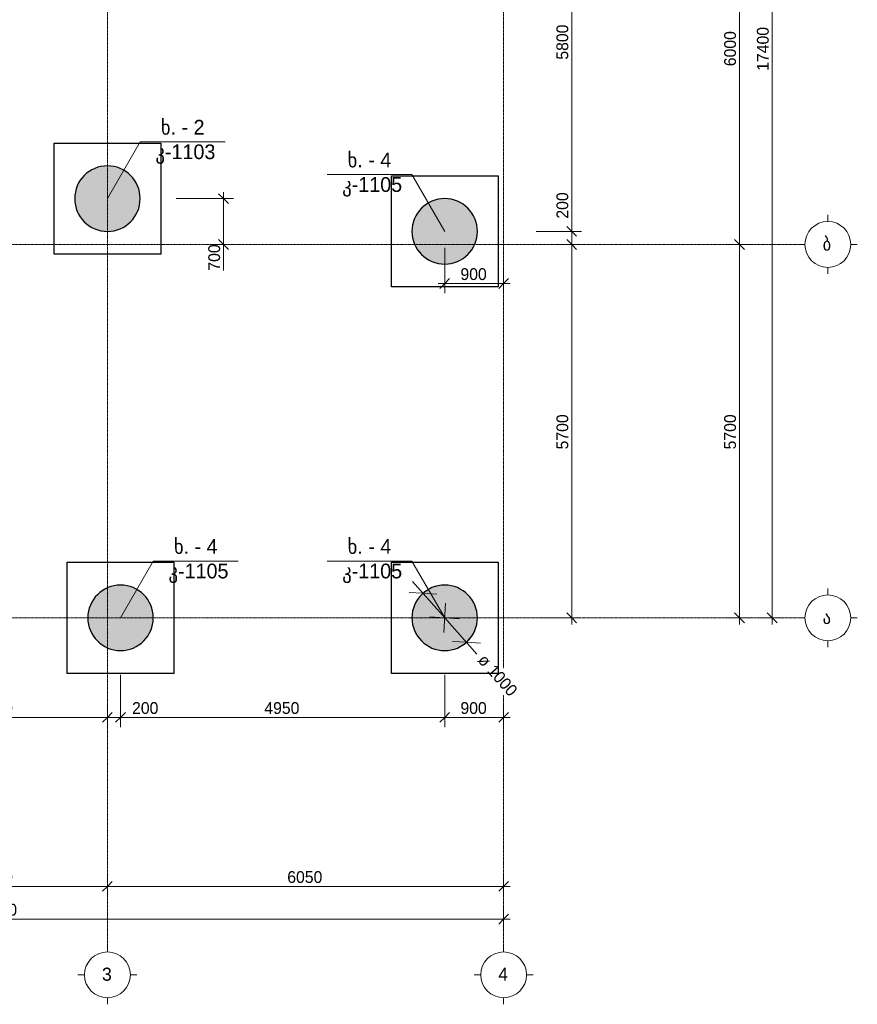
# Model space of a CAD drawing. Header units: millimetres. Extents: x -21500 to 4800, y -5900 to 24163.
# Tile 2 of 4: x -7990 to 4800, y -5900 to 9131. Entities that reach past the tile are written whole.
import ezdxf

# ---------------------------------------------------------------- set-up
doc = ezdxf.new("R2010")
doc.units = ezdxf.units.MM
doc.linetypes.add('StructuralPlan-B03$0$Grid Line', pattern=[22.225, 12.7, -3.175, 3.175, -3.175])
doc.layers.get('Defpoints').update_dxf_attribs({"color": 6})
for name, color, linetype, lineweight in [('S - HATCH', 252, 'Continuous', 5), ('S - TEXT', 7, 'Continuous', 9), ('StructuralPlan-B03$0$A-010-D_DIM', 7, 'Continuous', 5), ('StructuralPlan-B03$0$A-010-D_DIM-100', 7, 'Continuous', 5), ('StructuralPlan-B03$0$S-280-M_COLUMN', 7, 'Continuous', 30), ('StructuralPlan-B03$0$S-280-M_COLUMN main', 7, 'Continuous', 30), ('StructuralPlan-B03$0$Z-030-M_GRID', 7, 'Continuous', 5), ('StructuralPlan-B03$0$Z-033_T_GRIDREF', 7, 'Continuous', 5)]:
    doc.layers.add(name, color=color, linetype=linetype, lineweight=lineweight)
doc.styles.add('Cubicon', font='Cubicon.ttf')
doc.styles.add('StructuralPlan-B03$0$Cubicon', font='Cubicon.ttf', dxfattribs={"height": 200})
doc.styles.add('StructuralPlan-B03$0$Cubicon_1', font='Cubicon.ttf', dxfattribs={"height": 200})
doc.styles.add('StructuralPlan-B03$0$Cubicon_2', font='Cubicon.ttf', dxfattribs={"height": 180})
doc.dimstyles.new('CUB-M-100', dxfattribs={"dimscale": 100, "dimtxt": 1.8, "dimasz": 1.5, "dimexe": 1.5, "dimexo": 2, "dimgap": 1, "dimtad": 0, "dimdec": 0, "dimzin": 3, "dimdsep": 46, "dimtxsty": 'Cubicon', "dimblk": 'OBLIQUE', "dimcen": 1.5, "dimdle": 1, "dimazin": 2, "dimtfac": 0.75, "dimtdec": 0, "dimtmove": 0, "dimatfit": 3, "dimldrblk": 'SMALL', "dimfxl": 1, "dimtolj": 1, "dimtzin": 0, "dimlwd": -1, "dimlwe": -1, "dimarcsym": 0})
doc.dimstyles.new('StructuralPlan-B03$0$CUB_-_Diameter', dxfattribs={"dimscale": 304.8, "dimtxt": 181.601257, "dimasz": 0.984252, "dimexe": 0.787402, "dimexo": 0, "dimgap": 0.492126, "dimtad": 1, "dimjust": 3, "dimdec": 0, "dimzin": 0, "dimdsep": 46, "dimtxsty": 'StructuralPlan-B03$0$Cubicon_2', "dimblk1": 'StructuralPlan-B03$0$_Oblique', "dimblk2": 'StructuralPlan-B03$0$_Oblique', "dimsah": 1, "dimcen": 0.09, "dimdle": 0.787402, "dimazin": 0, "dimtfac": 1, "dimtdec": 4, "dimtix": 1, "dimtmove": 0, "dimatfit": 2, "dimfxl": 1, "dimtvp": 1, "dimtfill": 1, "dimtolj": 1, "dimtzin": 0, "dimarcsym": 2})
doc.dimstyles.new('StructuralPlan-B03$0$CUB_DIM_1_8', dxfattribs={"dimscale": 304.8, "dimtxt": 181.601257, "dimasz": 0.492126, "dimexe": 0.492126, "dimexo": 0.0625, "dimgap": 0, "dimtad": 1, "dimdec": 0, "dimzin": 0, "dimdsep": 46, "dimtxsty": 'StructuralPlan-B03$0$Cubicon_2', "dimblk1": 'StructuralPlan-B03$0$_Oblique', "dimblk2": 'StructuralPlan-B03$0$_Oblique', "dimsah": 1, "dimcen": 0.09, "dimdle": 0.328084, "dimazin": 0, "dimtfac": 1, "dimtdec": 4, "dimtix": 1, "dimtmove": 0, "dimatfit": 3, "dimfxl": 0.656168, "dimfxlon": 1, "dimtvp": 1, "dimtolj": 1, "dimtzin": 0, "dimarcsym": 2})
doc.dimstyles.new('StructuralPlan-B03$0$CUB_DIM_1_8_1', dxfattribs={"dimscale": 304.8, "dimtxt": 181.601257, "dimasz": 0.492126, "dimexe": 0.492126, "dimexo": 0.0625, "dimgap": 0, "dimtad": 1, "dimdec": 0, "dimzin": 0, "dimdsep": 46, "dimtxsty": 'StructuralPlan-B03$0$Cubicon_2', "dimblk1": 'StructuralPlan-B03$0$_Oblique', "dimblk2": 'StructuralPlan-B03$0$_Oblique', "dimsah": 1, "dimcen": 0.09, "dimdle": 0.328084, "dimazin": 0, "dimtfac": 1, "dimtdec": 4, "dimtix": 1, "dimtmove": 1, "dimatfit": 3, "dimfxl": 0.656168, "dimfxlon": 1, "dimtvp": 1, "dimtolj": 1, "dimtzin": 0, "dimarcsym": 2})

# ---------------------------------------------------------------- blocks, each defined once
blk = doc.blocks.new('StructuralPlan-B03$0$Grid - 00_CUB_ღერძის თავი-752507-B03')
at = {"layer": 'StructuralPlan-B03$0$Z-033_T_GRIDREF'}
for p, q in [((0, 3.5), (0, 4.5)), ((-3.5, 0), (-4.5, 0)), ((3.5, 0), (4.5, 0)), ((0, -3.5), (0, -4.5))]:
    blk.add_line(p, q, dxfattribs=at)
blk.add_circle((0, 0), 3.5, dxfattribs=at)
blk = doc.blocks.new('StructuralPlan-B03$0$DIMBLOCK1-B03')
at = {"layer": 'StructuralPlan-B03$0$A-010-D_DIM-100', "transparency": 16777216}
for p, q in [((3500, 17400), (3425, 17475)), ((3500, -100), (3500, 17500)), ((3500, 17400), (3300, 17400)), ((3500, 17400), (3575, 17325)), ((3500, 17400), (3650, 17400)), ((3500, 0), (3425, 75)), ((3500, 0), (3300, 0)), ((3500, 0), (3575, -75)), ((3500, 0), (3650, 0))]:
    blk.add_line(p, q, dxfattribs=at)
at = {"layer": 'StructuralPlan-B03$0$A-010-D_DIM-100', "color": 0, "transparency": 16777216, "insert": (3267, 8351), "char_height": 180, "width": 838.16, "attachment_point": 1, "rotation": 90, "line_spacing_factor": 0.931288, "style": 'StructuralPlan-B03$0$Cubicon_2'}
blk.add_mtext('17400', dxfattribs=at)
blk = doc.blocks.new('StructuralPlan-B03$0$_Oblique')
at = {"color": 0, "linetype": 'ByBlock', "lineweight": -2}
blk.add_line((-0.5, -0.5), (0.5, 0.5), dxfattribs=at)
blk = doc.blocks.new('StructuralPlan-B03$0$DIMBLOCK2-B03')
at = {"layer": 'StructuralPlan-B03$0$A-010-D_DIM-100', "transparency": 16777216}
for p, q in [((3000, 5700), (2925, 5775)), ((3000, 5700), (2800, 5700)), ((3000, -100), (3000, 5700)), ((3000, 5700), (3075, 5625)), ((3000, 5700), (3150, 5700)), ((3000, 0), (2925, 75)), ((3000, 0), (2800, 0)), ((3000, 0), (3075, -75)), ((3000, 0), (3150, 0))]:
    blk.add_line(p, q, dxfattribs=at)
at = {"layer": 'StructuralPlan-B03$0$A-010-D_DIM-100', "color": 0, "transparency": 16777216, "insert": (2767, 2571), "char_height": 180, "width": 670.53, "attachment_point": 1, "rotation": 90, "line_spacing_factor": 0.931288, "style": 'StructuralPlan-B03$0$Cubicon_2'}
blk.add_mtext('5700', dxfattribs=at)
blk = doc.blocks.new('StructuralPlan-B03$0$DIMBLOCK3-B03')
at = {"layer": 'StructuralPlan-B03$0$A-010-D_DIM-100', "transparency": 16777216}
for p, q in [((3000, 11700), (2925, 11775)), ((3000, 11700), (2800, 11700)), ((3000, 5700), (3000, 11700)), ((3000, 11700), (3075, 11625)), ((3000, 11700), (3150, 11700)), ((3000, 5700), (2925, 5775)), ((3000, 5700), (2800, 5700)), ((3000, 5700), (3075, 5625)), ((3000, 5700), (3150, 5700))]:
    blk.add_line(p, q, dxfattribs=at)
at = {"layer": 'StructuralPlan-B03$0$A-010-D_DIM-100', "color": 0, "transparency": 16777216, "insert": (2767, 8421), "char_height": 180, "width": 670.53, "attachment_point": 1, "rotation": 90, "line_spacing_factor": 0.931288, "style": 'StructuralPlan-B03$0$Cubicon_2'}
blk.add_mtext('6000', dxfattribs=at)
blk = doc.blocks.new('StructuralPlan-B03$0$DIMBLOCK5-B03')
at = {"layer": 'StructuralPlan-B03$0$A-010-D_DIM-100', "transparency": 16777216}
for p, q in [((-16100, -4600), (-16100, -4400)), ((-600, -4600), (-600, -4400)), ((-16200, -4600), (-500, -4600)), ((-16100, -4600), (-16175, -4675)), ((-16100, -4600), (-16025, -4525)), ((-16100, -4600), (-16100, -4750)), ((-600, -4600), (-675, -4675)), ((-600, -4600), (-525, -4525)), ((-600, -4600), (-600, -4750))]:
    blk.add_line(p, q, dxfattribs=at)
at = {"layer": 'StructuralPlan-B03$0$A-010-D_DIM-100', "color": 0, "transparency": 16777216, "insert": (-8699, -4367), "char_height": 180, "width": 838.16, "attachment_point": 1, "line_spacing_factor": 0.931288, "style": 'StructuralPlan-B03$0$Cubicon_2'}
blk.add_mtext('15500', dxfattribs=at)
blk = doc.blocks.new('StructuralPlan-B03$0$DIMBLOCK7-B03')
at = {"layer": 'StructuralPlan-B03$0$A-010-D_DIM-100', "transparency": 16777216}
for p, q in [((-10050, -4100), (-10050, -3900)), ((-6650, -4100), (-6650, -3900)), ((-10050, -4100), (-9975, -4025)), ((-6650, -4100), (-6575, -4025)), ((-10050, -4100), (-10125, -4175)), ((-10050, -4100), (-6650, -4100)), ((-10050, -4100), (-10050, -4250)), ((-6650, -4100), (-6725, -4175)), ((-6650, -4100), (-6650, -4250))]:
    blk.add_line(p, q, dxfattribs=at)
at = {"layer": 'StructuralPlan-B03$0$A-010-D_DIM-100', "color": 0, "transparency": 16777216, "insert": (-8629, -3867), "char_height": 180, "width": 670.53, "attachment_point": 1, "line_spacing_factor": 0.931288, "style": 'StructuralPlan-B03$0$Cubicon_2'}
blk.add_mtext('3400', dxfattribs=at)
blk = doc.blocks.new('StructuralPlan-B03$0$DIMBLOCK8-B03')
at = {"layer": 'StructuralPlan-B03$0$A-010-D_DIM-100', "transparency": 16777216}
for p, q in [((-6650, -4100), (-6650, -3900)), ((-600, -4100), (-600, -3900)), ((-6650, -4100), (-6575, -4025)), ((-600, -4100), (-525, -4025)), ((-6650, -4100), (-6725, -4175)), ((-6650, -4100), (-500, -4100)), ((-6650, -4100), (-6650, -4250)), ((-600, -4100), (-675, -4175)), ((-600, -4100), (-600, -4250))]:
    blk.add_line(p, q, dxfattribs=at)
at = {"layer": 'StructuralPlan-B03$0$A-010-D_DIM-100', "color": 0, "transparency": 16777216, "insert": (-3904, -3867), "char_height": 180, "width": 670.53, "attachment_point": 1, "line_spacing_factor": 0.931288, "style": 'StructuralPlan-B03$0$Cubicon_2'}
blk.add_mtext('6050', dxfattribs=at)
blk = doc.blocks.new('StructuralPlan-B03$0$DIMBLOCK27-B03')
at = {"layer": 'StructuralPlan-B03$0$A-010-D_DIM-100', "transparency": 16777216}
for p, q in [((-10050, -1520), (-10050, -1320)), ((-6650, -1520), (-6650, -1320)), ((-10050, -1520), (-9975, -1445)), ((-6650, -1520), (-6575, -1445)), ((-10050, -1520), (-10125, -1595)), ((-10050, -1520), (-6650, -1520)), ((-10050, -1520), (-10050, -1670)), ((-6650, -1520), (-6725, -1595)), ((-6650, -1520), (-6650, -1670))]:
    blk.add_line(p, q, dxfattribs=at)
at = {"layer": 'StructuralPlan-B03$0$A-010-D_DIM-100', "color": 0, "transparency": 16777216, "insert": (-8629, -1287), "char_height": 180, "width": 670.53, "attachment_point": 1, "line_spacing_factor": 0.931288, "style": 'StructuralPlan-B03$0$Cubicon_2'}
blk.add_mtext('3400', dxfattribs=at)
blk = doc.blocks.new('StructuralPlan-B03$0$DIMBLOCK28-B03')
at = {"layer": 'StructuralPlan-B03$0$A-010-D_DIM-100', "transparency": 16777216}
for p, q in [((-6450, -1520), (-6450, -872)), ((-6650, -1520), (-6650, -1320)), ((-6650, -1520), (-6575, -1445)), ((-6450, -1520), (-6375, -1445)), ((-6650, -1520), (-6725, -1595)), ((-6650, -1520), (-6450, -1520)), ((-6650, -1520), (-6650, -1670)), ((-6374, -1520), (-6550, -1520)), ((-6450, -1520), (-6525, -1595)), ((-6450, -1520), (-6450, -1670)), ((-5854, -1520), (-6374, -1520))]:
    blk.add_line(p, q, dxfattribs=at)
at = {"layer": 'StructuralPlan-B03$0$A-010-D_DIM-100', "color": 0, "transparency": 16777216, "insert": (-6274, -1287), "char_height": 180, "width": 502.9, "attachment_point": 1, "line_spacing_factor": 0.931288, "style": 'StructuralPlan-B03$0$Cubicon_2'}
blk.add_mtext('200', dxfattribs=at)
blk = doc.blocks.new('StructuralPlan-B03$0$DIMBLOCK29-B03')
at = {"layer": 'StructuralPlan-B03$0$A-010-D_DIM-100', "transparency": 16777216}
for p, q in [((-6450, -1520), (-6450, -872)), ((-1500, -1520), (-1500, -872)), ((-6450, -1520), (-6375, -1445)), ((-1500, -1520), (-1425, -1445)), ((-6450, -1520), (-6525, -1595)), ((-6450, -1520), (-1500, -1520)), ((-6450, -1520), (-6450, -1670)), ((-1500, -1520), (-1575, -1595)), ((-1500, -1520), (-1500, -1670))]:
    blk.add_line(p, q, dxfattribs=at)
at = {"layer": 'StructuralPlan-B03$0$A-010-D_DIM-100', "color": 0, "transparency": 16777216, "insert": (-4254, -1287), "char_height": 180, "width": 670.53, "attachment_point": 1, "line_spacing_factor": 0.931288, "style": 'StructuralPlan-B03$0$Cubicon_2'}
blk.add_mtext('4950', dxfattribs=at)
blk = doc.blocks.new('StructuralPlan-B03$0$DIMBLOCK30-B03')
at = {"layer": 'StructuralPlan-B03$0$A-010-D_DIM-100', "transparency": 16777216}
for p, q in [((-1500, -1520), (-1500, -872)), ((-600, -1520), (-600, -1320)), ((-1500, -1520), (-1425, -1445)), ((-600, -1520), (-525, -1445)), ((-1500, -1520), (-1575, -1595)), ((-1500, -1520), (-500, -1520)), ((-1500, -1520), (-1500, -1670)), ((-600, -1520), (-675, -1595)), ((-600, -1520), (-600, -1670))]:
    blk.add_line(p, q, dxfattribs=at)
at = {"layer": 'StructuralPlan-B03$0$A-010-D_DIM-100', "color": 0, "transparency": 16777216, "insert": (-1260, -1287), "char_height": 180, "width": 502.9, "attachment_point": 1, "line_spacing_factor": 0.931288, "style": 'StructuralPlan-B03$0$Cubicon_2'}
blk.add_mtext('900', dxfattribs=at)
blk = doc.blocks.new('StructuralPlan-B03$0$DIMBLOCK31-B03')
at = {"layer": 'StructuralPlan-B03$0$A-010-D_DIM-100', "transparency": 16777216}
for p, q in [((439, 5700), (364, 5775)), ((439, 5700), (239, 5700)), ((439, -100), (439, 5700)), ((439, 5700), (514, 5625)), ((439, 5700), (589, 5700)), ((439, 0), (-14, 0)), ((439, 0), (364, 75)), ((439, 0), (514, -75)), ((439, 0), (589, 0))]:
    blk.add_line(p, q, dxfattribs=at)
at = {"layer": 'StructuralPlan-B03$0$A-010-D_DIM-100', "color": 0, "transparency": 16777216, "insert": (206, 2571), "char_height": 180, "width": 670.53, "attachment_point": 1, "rotation": 90, "line_spacing_factor": 0.931288, "style": 'StructuralPlan-B03$0$Cubicon_2'}
blk.add_mtext('5700', dxfattribs=at)
blk = doc.blocks.new('StructuralPlan-B03$0$DIMBLOCK32-B03')
at = {"layer": 'StructuralPlan-B03$0$A-010-D_DIM-100', "transparency": 16777216}
for p, q in [((439, 6513), (439, 5994)), ((439, 5900), (-103, 5900)), ((439, 5900), (364, 5975)), ((439, 5994), (439, 5800)), ((439, 5700), (439, 5900)), ((439, 5900), (514, 5825)), ((439, 5900), (589, 5900)), ((439, 5700), (364, 5775)), ((439, 5700), (239, 5700)), ((439, 5700), (514, 5625)), ((439, 5700), (589, 5700))]:
    blk.add_line(p, q, dxfattribs=at)
at = {"layer": 'StructuralPlan-B03$0$A-010-D_DIM-100', "color": 0, "transparency": 16777216, "insert": (206, 6094), "char_height": 180, "width": 502.9, "attachment_point": 1, "rotation": 90, "line_spacing_factor": 0.931288, "style": 'StructuralPlan-B03$0$Cubicon_2'}
blk.add_mtext('200', dxfattribs=at)
blk = doc.blocks.new('StructuralPlan-B03$0$DIMBLOCK33-B03')
at = {"layer": 'StructuralPlan-B03$0$A-010-D_DIM-100', "transparency": 16777216}
for p, q in [((439, 11700), (364, 11775)), ((439, 11700), (239, 11700)), ((439, 5900), (439, 11700)), ((439, 11700), (514, 11625)), ((439, 11700), (589, 11700)), ((439, 5900), (-103, 5900)), ((439, 5900), (364, 5975)), ((439, 5900), (514, 5825)), ((439, 5900), (589, 5900))]:
    blk.add_line(p, q, dxfattribs=at)
at = {"layer": 'StructuralPlan-B03$0$A-010-D_DIM-100', "color": 0, "transparency": 16777216, "insert": (206, 8521), "char_height": 180, "width": 670.53, "attachment_point": 1, "rotation": 90, "line_spacing_factor": 0.931288, "style": 'StructuralPlan-B03$0$Cubicon_2'}
blk.add_mtext('5800', dxfattribs=at)
blk = doc.blocks.new('StructuralPlan-B03$0$DIMBLOCK47-B03')
at = {"layer": 'StructuralPlan-B03$0$A-010-D_DIM-100', "transparency": 16777216}
for p, q in [((-4877, 6400), (-4952, 6475)), ((-4877, 5600), (-4877, 6500)), ((-4877, 6400), (-5599, 6400)), ((-4877, 6400), (-4802, 6325)), ((-4877, 6400), (-4727, 6400)), ((-4877, 5819), (-4877, 6050)), ((-4877, 5700), (-4952, 5775)), ((-4877, 5300), (-4877, 5819)), ((-4877, 5700), (-5077, 5700)), ((-4877, 5700), (-4802, 5625)), ((-4877, 5700), (-4727, 5700))]:
    blk.add_line(p, q, dxfattribs=at)
at = {"layer": 'StructuralPlan-B03$0$A-010-D_DIM-100', "color": 0, "transparency": 16777216, "insert": (-5110, 5300), "char_height": 180, "width": 502.9, "attachment_point": 1, "rotation": 90, "line_spacing_factor": 0.931288, "style": 'StructuralPlan-B03$0$Cubicon_2'}
blk.add_mtext('700', dxfattribs=at)
blk = doc.blocks.new('StructuralPlan-B03$0$DIMBLOCK48-B03')
at = {"layer": 'StructuralPlan-B03$0$A-010-D_DIM-100', "transparency": 16777216}
for p, q in [((-1500, 5104), (-1500, 5646)), ((-600, 5104), (-600, 5304)), ((-1500, 5104), (-1425, 5179)), ((-600, 5104), (-525, 5179)), ((-1600, 5104), (-500, 5104)), ((-1500, 5104), (-1575, 5029)), ((-1500, 5104), (-1500, 4954)), ((-600, 5104), (-675, 5029)), ((-600, 5104), (-600, 4954))]:
    blk.add_line(p, q, dxfattribs=at)
at = {"layer": 'StructuralPlan-B03$0$A-010-D_DIM-100', "color": 0, "transparency": 16777216, "insert": (-1260, 5337), "char_height": 180, "width": 502.9, "attachment_point": 1, "line_spacing_factor": 0.931288, "style": 'StructuralPlan-B03$0$Cubicon_2'}
blk.add_mtext('900', dxfattribs=at)
blk = doc.blocks.new('StructuralPlan-B03$0$DIMBLOCK53-B03')
at = {"layer": 'StructuralPlan-B03$0$A-010-D_DIM-100', "transparency": 16777216}
for p, q in [((-1500, 0), (-1991, 553)), ((-1832, 374), (-2044, 386)), ((-1832, 374), (-1620, 361)), ((-1513, -226), (-1487, 226)), ((-1274, -13), (-1726, 13)), ((-1500, 0), (-1009, -553)), ((-1168, -374), (-1380, -361)), ((-1168, -374), (-956, -386))]:
    blk.add_line(p, q, dxfattribs=at)
for start, end in [(104.1056, 159.1095), (284.1056, 339.1095)]:
    blk.add_arc((-1500, 0), 500, start, end, dxfattribs=at)
at = {"layer": 'StructuralPlan-B03$0$A-010-D_DIM-100', "color": 0, "transparency": 16777216, "insert": (-871, -535), "char_height": 180, "width": 938.74, "attachment_point": 1, "rotation": 311.6075, "line_spacing_factor": 0.931288, "style": 'StructuralPlan-B03$0$Cubicon_2', "bg_fill": 3, "box_fill_scale": 1.25, "bg_fill_color": 256, "bg_fill_true_color": 13158600, "bg_fill_transparency": 0}
blk.add_mtext('ø 1000', dxfattribs=at)
blk = doc.blocks.new('A$C3c393834')
at = {"layer": 'Defpoints', "color": 3}
blk.add_lwpolyline([(-814, 848), (814, 848), (814, -848), (-814, -848)], close=True, dxfattribs=at)
blk = doc.blocks.new('A$Ce44b4616')
at = {"layer": 'Defpoints', "color": 6}
blk.add_lwpolyline([(-814, 848), (814, 848), (814, -848), (-814, -848)], close=True, dxfattribs=at)
blk = doc.blocks.new('_Oblique')
at = {"color": 0, "linetype": 'ByBlock', "lineweight": -2}
blk.add_line((-0.5, -0.5), (0.5, 0.5), dxfattribs=at)
blk = doc.blocks.new('StructuralPlan-B03')
at = {"layer": 'StructuralPlan-B03$0$S-280-M_COLUMN main', "true_color": 0xa4a4a4}
for points in [[(-6650, 5900), (-6571.8, 5906.2), (-6495.5, 5924.5), (-6423, 5954.5), (-6356.1, 5995.5), (-6296.4, 6046.4), (-6245.5, 6106.1), (-6204.5, 6173), (-6174.5, 6245.5), (-6156.2, 6321.8), (-6150, 6400), (-6156.2, 6478.2), (-6174.5, 6554.5), (-6204.5, 6627), (-6245.5, 6693.9), (-6296.4, 6753.6), (-6356.1, 6804.5), (-6423, 6845.5), (-6495.5, 6875.5), (-6571.8, 6893.8), (-6650, 6900), (-6728.2, 6893.8), (-6804.5, 6875.5), (-6877, 6845.5), (-6943.9, 6804.5), (-7003.6, 6753.6), (-7054.5, 6693.9), (-7095.5, 6627), (-7125.5, 6554.5), (-7143.8, 6478.2), (-7150, 6400), (-7143.8, 6321.8), (-7125.5, 6245.5), (-7095.5, 6173), (-7054.5, 6106.1), (-7003.6, 6046.4), (-6943.9, 5995.5), (-6877, 5954.5), (-6804.5, 5924.5), (-6728.2, 5906.2)], [(-1500, 5400), (-1421.8, 5406.2), (-1345.5, 5424.5), (-1273, 5454.5), (-1206.1, 5495.5), (-1146.4, 5546.4), (-1095.5, 5606.1), (-1054.5, 5673), (-1024.5, 5745.5), (-1006.2, 5821.8), (-1000, 5900), (-1006.2, 5978.2), (-1024.5, 6054.5), (-1054.5, 6127), (-1095.5, 6193.9), (-1146.4, 6253.6), (-1206.1, 6304.5), (-1273, 6345.5), (-1345.5, 6375.5), (-1421.8, 6393.8), (-1500, 6400), (-1578.2, 6393.8), (-1654.5, 6375.5), (-1727, 6345.5), (-1793.9, 6304.5), (-1853.6, 6253.6), (-1904.5, 6193.9), (-1945.5, 6127), (-1975.5, 6054.5), (-1993.8, 5978.2), (-2000, 5900), (-1993.8, 5821.8), (-1975.5, 5745.5), (-1945.5, 5673), (-1904.5, 5606.1), (-1853.6, 5546.4), (-1793.9, 5495.5), (-1727, 5454.5), (-1654.5, 5424.5), (-1578.2, 5406.2)], [(-6450, -500), (-6371.8, -493.8), (-6295.5, -475.5), (-6223, -445.5), (-6156.1, -404.5), (-6096.4, -353.6), (-6045.5, -293.9), (-6004.5, -227), (-5974.5, -154.5), (-5956.2, -78.2), (-5950, 0), (-5956.2, 78.2), (-5974.5, 154.5), (-6004.5, 227), (-6045.5, 293.9), (-6096.4, 353.6), (-6156.1, 404.5), (-6223, 445.5), (-6295.5, 475.5), (-6371.8, 493.8), (-6450, 500), (-6528.2, 493.8), (-6604.5, 475.5), (-6677, 445.5), (-6743.9, 404.5), (-6803.6, 353.6), (-6854.5, 293.9), (-6895.5, 227), (-6925.5, 154.5), (-6943.8, 78.2), (-6950, 0), (-6943.8, -78.2), (-6925.5, -154.5), (-6895.5, -227), (-6854.5, -293.9), (-6803.6, -353.6), (-6743.9, -404.5), (-6677, -445.5), (-6604.5, -475.5), (-6528.2, -493.8)], [(-1500, -500), (-1421.8, -493.8), (-1345.5, -475.5), (-1273, -445.5), (-1206.1, -404.5), (-1146.4, -353.6), (-1095.5, -293.9), (-1054.5, -227), (-1024.5, -154.5), (-1006.2, -78.2), (-1000, 0), (-1006.2, 78.2), (-1024.5, 154.5), (-1054.5, 227), (-1095.5, 293.9), (-1146.4, 353.6), (-1206.1, 404.5), (-1273, 445.5), (-1345.5, 475.5), (-1421.8, 493.8), (-1500, 500), (-1578.2, 493.8), (-1654.5, 475.5), (-1727, 445.5), (-1793.9, 404.5), (-1853.6, 353.6), (-1904.5, 293.9), (-1945.5, 227), (-1975.5, 154.5), (-1993.8, 78.2), (-2000, 0), (-1993.8, -78.2), (-1975.5, -154.5), (-1945.5, -227), (-1904.5, -293.9), (-1853.6, -353.6), (-1793.9, -404.5), (-1727, -445.5), (-1654.5, -475.5), (-1578.2, -493.8)]]:
    blk.add_hatch(color=253, dxfattribs=at).paths.add_polyline_path(points)
at = {"layer": 'StructuralPlan-B03$0$S-280-M_COLUMN'}
for centre, start, end in [((-6650, 6400), 360, 180), ((-6650, 6400), 180, 360), ((-1500, 5900), 360, 180), ((-1500, 5900), 180, 360), ((-6450, 0), 360, 180), ((-1500, 0), 360, 180), ((-1500, 0), 180, 360), ((-6450, 0), 180, 360)]:
    blk.add_arc(centre, 500, start, end, dxfattribs=at)
at = {"layer": 'StructuralPlan-B03$0$Z-030-M_GRID', "linetype": 'StructuralPlan-B03$0$Grid Line'}
for p, q in [((-6650, 22400), (-6650, -5000)), ((-600, 22400), (-600, -5000)), ((3900, 5700), (-20600, 5700)), ((3900, 0), (-20600, 0))]:
    blk.add_line(p, q, dxfattribs=at)
at = {"layer": 'StructuralPlan-B03$0$Z-033_T_GRIDREF', "xscale": 99.99999999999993, "yscale": 99.99999999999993, "zscale": 99.99999999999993}
for p, rotation in [((4350, 5700), 89.99999999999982), ((4350, 0), 89.99999999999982), ((-6650, -5450), 180), ((-600, -5450), 180)]:
    blk.add_blockref('StructuralPlan-B03$0$Grid - 00_CUB_ღერძის თავი-752507-B03', p, dxfattribs=dict(at, rotation=rotation))
at = {"layer": 'StructuralPlan-B03$0$Z-033_T_GRIDREF', "char_height": 200, "width": 192.405, "attachment_point": 1}
for s, insert, style in [('\\fCubicon|b0|i0|c254|p2|;ბ', (4270.1, 5807.1), 'StructuralPlan-B03$0$Cubicon'), ('\\fCubicon|b0|i0|c254|p2|;ა', (4270.1, 107.1), 'StructuralPlan-B03$0$Cubicon'), ('\\fCubicon|b0|i0|c204|p2|;3', (-6732.4, -5340.2), 'StructuralPlan-B03$0$Cubicon_1'), ('\\fCubicon|b0|i0|c204|p2|;4', (-682.4, -5340.2), 'StructuralPlan-B03$0$Cubicon_1')]:
    blk.add_mtext(s, dxfattribs=dict(at, insert=insert, style=style))
at = {"layer": 'StructuralPlan-B03$0$A-010-D_DIM'}
for base, p1, p2, override, picture, middle in [((3500, 17400), (3300, 0), (3300, 17400), {"dimpost": '<>', "dimfxl": 17399.999996}, 'StructuralPlan-B03$0$DIMBLOCK1-B03', (3408.2, 8700)), ((439, 11700), (-103.3, 5900), (239, 11700), {"dimpost": '<>', "dimfxl": 5810.089403}, 'StructuralPlan-B03$0$DIMBLOCK33-B03', (347.2, 8800)), ((3000, 11700), (2800, 5700), (2800, 11700), {"dimpost": '<>', "dimfxl": 6000}, 'StructuralPlan-B03$0$DIMBLOCK3-B03', (2908.2, 8700)), ((439, 5700), (-14.2, 0), (239, 5700), {"dimpost": '<>', "dimfxl": 5705.619154}, 'StructuralPlan-B03$0$DIMBLOCK31-B03', (347.2, 2850)), ((3000, 5700), (2800, 0), (2800, 5700), {"dimpost": '<>', "dimfxl": 5700.000079}, 'StructuralPlan-B03$0$DIMBLOCK2-B03', (2908.2, 2850))]:
    dim = blk.add_linear_dim(base=base, p1=p1, p2=p2, angle=90, dimstyle='StructuralPlan-B03$0$CUB_DIM_1_8', override=override, dxfattribs=at)
    dim.commit()
    dim.dimension.update_dxf_attribs({"geometry": picture, "text_midpoint": middle})
for base, p1, p2, override, picture, middle in [((-4876.9, 6400), (-5076.9, 5700), (-5599.1, 6400), {"dimpost": '<>', "dimfxl": 873.306433}, 'StructuralPlan-B03$0$DIMBLOCK47-B03', (-4990, 5551.2)), ((439, 5900), (239, 5700), (-103.3, 5900), {"dimpost": '<>', "dimfxl": 396.40745}, 'StructuralPlan-B03$0$DIMBLOCK32-B03', (325.9, 6345))]:
    dim = blk.add_linear_dim(base=base, p1=p1, p2=p2, angle=90, dimstyle='StructuralPlan-B03$0$CUB_DIM_1_8_1', override=override, dxfattribs=at)
    dim.commit()
    dim.dimension.update_dxf_attribs({"geometry": picture, "text_midpoint": middle, "dimtype": 128, "text_rotation": 90})
for base, p1, p2, override, picture, middle in [((-600, 5104.1), (-1500, 5646.4), (-600, 5304.1), {"dimpost": '<>', "dimfxl": 962.880505}, 'StructuralPlan-B03$0$DIMBLOCK48-B03', (-1050, 5196)), ((-1500, -1519.7), (-6450, -871.9), (-1500, -871.9), {"dimpost": '<>', "dimfxl": 4950}, 'StructuralPlan-B03$0$DIMBLOCK29-B03', (-3975, -1427.8)), ((-600, -1519.7), (-1500, -871.9), (-600, -1319.7), {"dimpost": '<>', "dimfxl": 1005.209026}, 'StructuralPlan-B03$0$DIMBLOCK30-B03', (-1050, -1427.8)), ((-6650, -1519.7), (-10050, -1319.7), (-6650, -1319.7), {"dimpost": '<>', "dimfxl": 3399.999947}, 'StructuralPlan-B03$0$DIMBLOCK27-B03', (-8350, -1427.8)), ((-6650, -4100), (-10050, -3900), (-6650, -3900), {"dimpost": '<>', "dimfxl": 3399.999947}, 'StructuralPlan-B03$0$DIMBLOCK7-B03', (-8350, -4008.1)), ((-600, -4100), (-6650, -3900), (-600, -3900), {"dimpost": '<>', "dimfxl": 6050}, 'StructuralPlan-B03$0$DIMBLOCK8-B03', (-3625, -4008.2)), ((-600, -4600), (-16100, -4400), (-600, -4400), {"dimpost": '<>', "dimfxl": 15500}, 'StructuralPlan-B03$0$DIMBLOCK5-B03', (-8350, -4508.2))]:
    dim = blk.add_linear_dim(base=base, p1=p1, p2=p2, dimstyle='StructuralPlan-B03$0$CUB_DIM_1_8', override=override, dxfattribs=at)
    dim.commit()
    dim.dimension.update_dxf_attribs({"geometry": picture, "text_midpoint": middle})
dim = blk.add_linear_dim(base=(-6450, -1519.7), p1=(-6650, -1319.7), p2=(-6450, -871.9), dimstyle='StructuralPlan-B03$0$CUB_DIM_1_8_1', override={"dimpost": '<>', "dimfxl": 490.352105}, dxfattribs=at)
dim.commit()
dim.dimension.update_dxf_attribs({"geometry": 'StructuralPlan-B03$0$DIMBLOCK28-B03', "text_midpoint": (-6022.1, -1406.6), "dimtype": 128})
dim = blk.add_diameter_dim_2p(p1=(-1832, 373.9), p2=(-1168, -373.9), dimstyle='StructuralPlan-B03$0$CUB_-_Diameter', override={"dimpost": 'ø<>'}, dxfattribs=at)
dim.commit()
dim.dimension.update_dxf_attribs({"geometry": 'StructuralPlan-B03$0$DIMBLOCK53-B03', "text_midpoint": (-1316.7, 162.8)})

msp = doc.modelspace()

# ---------------------------------------------------------------- block references
at = {"layer": 'S - HATCH', "color": 1}
msp.add_blockref('StructuralPlan-B03', (0, 0), dxfattribs=at)

# ---------------------------------------------------------------- next in the draw order: block references
at = {"layer": 'Defpoints'}
for name, p in [('A$Ce44b4616', (-6650, 6400)), ('A$C3c393834', (-1500, 5900)), ('A$C3c393834', (-6450, 0)), ('A$C3c393834', (-1500, 0))]:
    msp.add_blockref(name, p, dxfattribs=at)

# ---------------------------------------------------------------- next in the draw order: texts
at = {"layer": 'S - TEXT', "transparency": 33554684, "char_height": 225, "attachment_point": 5, "style": 'Cubicon'}
for s, insert in [('ხ. - 2\\P კ-1103', (-5501, 7266)), ('ხ. - 4\\P კ-1105', (-2649, 6766)), ('ხ. - 4\\P კ-1105', (-5301, 866)), ('ხ. - 4\\P კ-1105', (-2649, 866))]:
    msp.add_mtext(s, dxfattribs=dict(at, insert=insert))

# ---------------------------------------------------------------- next in the draw order: leaders
at = {"layer": 'S - TEXT', "transparency": 33554684}
for points in [[(-6650, 6400), (-6150, 7266), (-4853, 7266)], [(-1500, 5900), (-2000, 6766), (-3297, 6766)], [(-6450, 0), (-5950, 866), (-4653, 866)], [(-1500, 0), (-2000, 866), (-3297, 866)]]:
    msp.add_leader(points, dimstyle='CUB-M-100', override={"dimasz": 1, "dimldrblk": 'None'}, dxfattribs=at)

doc.saveas('drawing.dxf')
